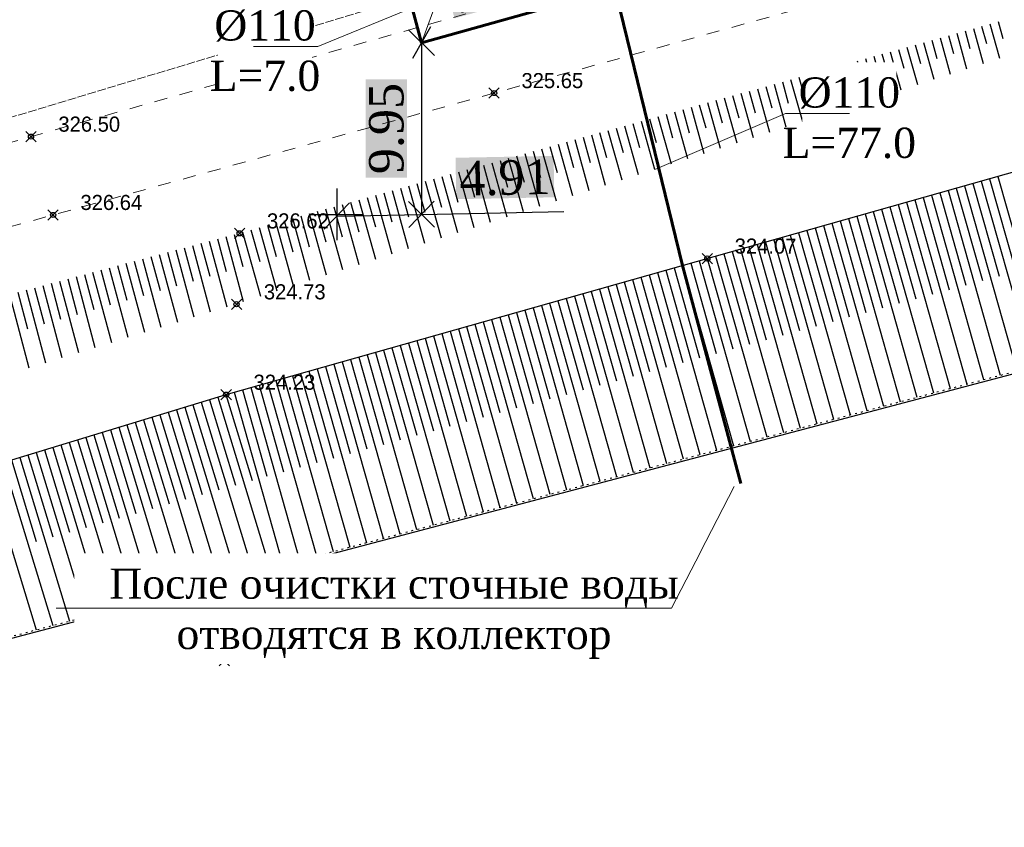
# Model space of a CAD drawing. Header units: metres. Extents: x 703769 to 722343, y 4313031 to 4317457.
# Tile 138 of 256: x 707610 to 707667, y 4313943 to 4313990. Entities that reach past the tile are written whole.
import ezdxf
from ezdxf import colors
from ezdxf.entities.mleader import LeaderData, LeaderLine
from ezdxf.math import Vec2, Vec3

# ---------------------------------------------------------------- set-up
doc = ezdxf.new("R2010")
doc.units = ezdxf.units.M
doc.header["$LTSCALE"] = 0.5
doc.header["$PDMODE"] = 35
doc.header["$PDSIZE"] = 0.3
for name, pattern in [('Auto_Street_NotBorder_Line_m1', [3, 1.5, -1.5]), ('Commnctn_Electr_VLP_High_Built_m1', [1, 1, 0]), ('Контура низ откосов  Штриховая 0.1-0.5 - - - - - - -', [0.6, 0.1, -0.5])]:
    doc.linetypes.add(name, pattern=pattern)
for name, color, linetype in [('(001) Сетка', 92, 'Continuous'), ('(004) Точки рельефа', 7, 'Continuous'), ('(027) Гидрография', 7, 'Continuous'), ('(035) Откосы', 7, 'Continuous')]:
    doc.layers.add(name, color=color, linetype=linetype)
doc.layers.add('AUTO#_ROADS_EXIST_L', color=7, linetype='Continuous', lineweight=15, true_color=0x000000)
doc.layers.add('COMMN_OBJCT_ELCTR_L', color=7, linetype='Continuous', true_color=0x000000)
doc.layers.add('ВК_В1', color=134, linetype='Continuous', lineweight=40)
doc.styles.add('D-431', font='txt')
doc.styles.add('Interproekt', font='isocpeur.ttf', dxfattribs={"width": 0.95, "oblique": 15})
doc.styles.get("Standard").update_dxf_attribs({"font": 'times.ttf'})
doc.dimstyles.new('300', dxfattribs={"dimtxt": 2, "dimasz": 1.5, "dimexe": 0, "dimexo": 0, "dimgap": 1, "dimtad": 1, "dimzin": 0, "dimdsep": 46, "dimtxsty": 'Standard', "dimblk": 'OBLIQUE', "dimcen": 0, "dimclrd": 1, "dimclre": 1, "dimclrt": 1, "dimadec": 1, "dimazin": 0, "dimtfac": 1, "dimtofl": 0, "dimtmove": 0, "dimatfit": 3, "dimfxl": 3, "dimtfill": 2, "dimtfillclr": 7, "dimtolj": 1, "dimtzin": 0, "dimlwd": 25, "dimlwe": -1, "dimarcsym": 0})

# ---------------------------------------------------------------- blocks, each defined once
blk = doc.blocks.new('Setka')
at = {"layer": '(001) Сетка'}
for p, q in [((0, 1.5), (0, -1.5)), ((-1.5, 0), (1.5, 0))]:
    blk.add_line(p, q, dxfattribs=at)
blk = doc.blocks.new('_Dot')
at = {"color": 0, "linetype": 'ByBlock', "lineweight": -2}
blk.add_line((-0.5, 0), (-1, 0), dxfattribs=at)
at = {"color": 0, "linetype": 'ByBlock', "const_width": 0.5}
blk.add_lwpolyline([(-0.25, 0, 1), (0.25, 0, 1)], format="xyb", close=True, dxfattribs=at)
blk = doc.blocks.new('_Oblique')
at = {"color": 0, "linetype": 'ByBlock', "lineweight": -2}
blk.add_line((-0.5, -0.5), (0.5, 0.5), dxfattribs=at)
blk = doc.blocks.new('*D617')
at = {"color": 1, "lineweight": 25, "transparency": 16777216}
blk.add_line((707633.375, 4313988.405), (707633.375, 4313978.456), dxfattribs=at)
at = {"layer": 'Defpoints', "color": 0, "lineweight": 40, "transparency": 16777216}
for p in [(707633.375, 4313988.405, 325.994), (707633.375, 4313978.456), (707633.375, 4313978.456)]:
    blk.add_point(p, dxfattribs=at)
at = {"color": 1, "lineweight": 25, "transparency": 16777216, "xscale": 1.5, "yscale": 1.5, "zscale": 1.5}
for p, rotation in [((707633.375, 4313988.405), 90), ((707633.375, 4313978.456), 270)]:
    blk.add_blockref('_Oblique', p, dxfattribs=dict(at, rotation=rotation))
at = {"color": 1, "lineweight": 40, "transparency": 16777216, "insert": (707631.354, 4313983.431), "char_height": 2, "attachment_point": 5, "rotation": 90, "bg_fill": 1, "box_fill_scale": 1.1, "bg_fill_color": 7, "bg_fill_true_color": 16777215, "bg_fill_transparency": 0}
blk.add_mtext('\\A1;9.95', dxfattribs=at)
blk = doc.blocks.new('*D618')
at = {"color": 1, "lineweight": 25, "transparency": 16777216}
for p, q in [((707628.465, 4313978.362), (707633.375, 4313978.456)), ((707633.375, 4313978.456), (707641.634, 4313978.615))]:
    blk.add_line(p, q, dxfattribs=at)
at = {"layer": 'Defpoints', "color": 0, "lineweight": 40, "transparency": 16777216}
for p in [(707628.465, 4313978.362), (707633.375, 4313978.456), (707633.375, 4313978.456)]:
    blk.add_point(p, dxfattribs=at)
at = {"color": 1, "lineweight": 25, "transparency": 16777216, "xscale": 1.5, "yscale": 1.5, "zscale": 1.5}
for p, rotation in [((707628.465, 4313978.362), 181.1025709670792), ((707633.375, 4313978.456), 1.102570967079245)]:
    blk.add_blockref('_Oblique', p, dxfattribs=dict(at, rotation=rotation))
at = {"color": 1, "lineweight": 40, "transparency": 16777216, "insert": (707638.215, 4313980.57), "char_height": 2, "attachment_point": 5, "rotation": 1.1026, "bg_fill": 1, "box_fill_scale": 1.1, "bg_fill_color": 7, "bg_fill_true_color": 16777215, "bg_fill_transparency": 0}
blk.add_mtext('\\A1;4.91', dxfattribs=at)
blk = doc.blocks.new('*D619')
at = {"color": 1, "lineweight": 25, "transparency": 16777216}
blk.add_line((707633.375, 4313988.405), (707644.598, 4313991.541), dxfattribs=at)
at = {"layer": 'Defpoints', "color": 0, "lineweight": 40, "transparency": 16777216}
for p in [(707644.598, 4313991.541, 324.916), (707644.598, 4313991.541), (707633.375, 4313988.405)]:
    blk.add_point(p, dxfattribs=at)
at = {"color": 1, "lineweight": 25, "transparency": 16777216, "xscale": 1.5, "yscale": 1.5, "zscale": 1.5}
for p, rotation in [((707644.598, 4313991.541), 15.6073242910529), ((707633.375, 4313988.405), 195.6073242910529)]:
    blk.add_blockref('_Oblique', p, dxfattribs=dict(at, rotation=rotation))
at = {"color": 1, "lineweight": 40, "transparency": 16777216, "insert": (707638.443, 4313991.919), "char_height": 2, "attachment_point": 5, "rotation": 15.6073, "bg_fill": 1, "box_fill_scale": 1.1, "bg_fill_color": 7, "bg_fill_true_color": 16777215, "bg_fill_transparency": 0}
blk.add_mtext('\\A1;11.65', dxfattribs=at)

msp = doc.modelspace()

# ---------------------------------------------------------------- linework, layer by layer
at = {"layer": '(027) Гидрография', "color": 4, "elevation": 319.341}
msp.add_lwpolyline([(707567.997, 4313942.938), (707572.213, 4313944.049), (707620.984, 4313956.898), (707772.66, 4313996.949), (707924.336, 4314045.143), (708024.512, 4314076.588), (708124.69, 4314111.302), (708133.047, 4314115.911), (708145.112, 4314122.565), (708157.025, 4314125.829), (708191.793, 4314145.156)], dxfattribs=at)
at = {"layer": '(035) Откосы'}
for p, q in [((707665.953, 4313987.182, 325.823), (707665.389, 4313989.206, 325.823)), ((707666.149, 4313988.338, 325.823), (707665.87, 4313989.34, 325.823)), ((707666.905, 4313987.489, 325.823), (707666.352, 4313989.474, 325.823)), ((707667.107, 4313988.625, 325.823), (707666.833, 4313989.608, 325.823)), ((707664.048, 4313986.57, 325.823), (707663.463, 4313988.67, 325.823)), ((707664.234, 4313987.763, 325.823), (707663.945, 4313988.804, 325.823)), ((707665, 4313986.876, 325.823), (707664.426, 4313988.938, 325.823)), ((707665.192, 4313988.05, 325.823), (707664.908, 4313989.072, 325.823)), ((707662.144, 4313985.957, 325.823), (707661.538, 4313988.133, 325.823)), ((707662.319, 4313987.189, 325.823), (707662.019, 4313988.267, 325.823)), ((707663.096, 4313986.263, 325.823), (707662.5, 4313988.402, 325.823)), ((707663.277, 4313987.476, 325.823), (707662.982, 4313988.536, 325.823)), ((707660.239, 4313985.344, 325.823), (707659.612, 4313987.597, 325.823)), ((707660.404, 4313986.614, 325.823), (707660.093, 4313987.731, 325.823)), ((707661.191, 4313985.65, 325.823), (707660.575, 4313987.865, 325.823)), ((707661.362, 4313986.902, 325.823), (707661.056, 4313987.999, 325.823)), ((707657.532, 4313985.753, 325.823), (707657.205, 4313986.927, 325.823)), ((707658.335, 4313984.731, 325.823), (707657.686, 4313987.061, 325.823)), ((707658.489, 4313986.04, 325.823), (707658.168, 4313987.195, 325.823)), ((707659.287, 4313985.038, 325.823), (707658.649, 4313987.329, 325.823)), ((707659.447, 4313986.327, 325.823), (707659.13, 4313987.463, 325.823)), ((707655.617, 4313985.178, 325.823), (707655.279, 4313986.391, 325.823)), ((707656.43, 4313984.119, 325.823), (707655.761, 4313986.525, 325.823)), ((707656.574, 4313985.465, 325.823), (707656.242, 4313986.659, 325.823)), ((707657.383, 4313984.425, 325.823), (707656.723, 4313986.793, 325.823)), ((707653.702, 4313984.604, 325.823), (707653.353, 4313985.854, 325.823)), ((707654.526, 4313983.506, 325.823), (707653.835, 4313985.988, 325.823)), ((707654.659, 4313984.891, 325.823), (707654.316, 4313986.123, 325.823)), ((707655.478, 4313983.812, 325.823), (707654.798, 4313986.257, 325.823)), ((707651.787, 4313984.029, 325.823), (707651.428, 4313985.318, 325.823)), ((707652.622, 4313982.893, 325.823), (707651.909, 4313985.452, 325.823)), ((707652.744, 4313984.316, 325.823), (707652.391, 4313985.586, 325.823)), ((707653.574, 4313983.2, 325.823), (707652.872, 4313985.72, 325.823)), ((707649.765, 4313981.974, 325.823), (707649.021, 4313984.648, 325.823)), ((707649.872, 4313983.455, 325.823), (707649.502, 4313984.782, 325.823)), ((707650.717, 4313982.281, 325.823), (707649.983, 4313984.916, 325.823)), ((707650.829, 4313983.742, 325.823), (707650.465, 4313985.05, 325.823)), ((707651.669, 4313982.587, 325.823), (707650.946, 4313985.184, 325.823)), ((707647.861, 4313981.362, 325.823), (707647.095, 4313984.112, 325.823)), ((707647.957, 4313982.88, 325.823), (707647.576, 4313984.246, 325.823)), ((707648.813, 4313981.668, 325.823), (707648.058, 4313984.38, 325.823)), ((707648.914, 4313983.168, 325.823), (707648.539, 4313984.514, 325.823)), ((707645.956, 4313980.749, 325.823), (707645.169, 4313983.575, 325.823)), ((707646.042, 4313982.306, 325.823), (707645.651, 4313983.709, 325.823)), ((707646.908, 4313981.055, 325.823), (707646.132, 4313983.844, 325.823)), ((707646.999, 4313982.593, 325.823), (707646.614, 4313983.978, 325.823)), ((707644.052, 4313980.136, 325.823), (707643.244, 4313983.039, 325.823)), ((707644.126, 4313981.731, 325.823), (707643.725, 4313983.173, 325.823)), ((707645.004, 4313980.443, 325.823), (707644.206, 4313983.307, 325.823)), ((707645.084, 4313982.019, 325.823), (707644.688, 4313983.441, 325.823)), ((707641.254, 4313980.87, 325.823), (707640.836, 4313982.369, 325.823)), ((707642.147, 4313979.524, 325.823), (707641.318, 4313982.503, 325.823)), ((707642.211, 4313981.157, 325.823), (707641.799, 4313982.637, 325.823)), ((707643.1, 4313979.83, 325.823), (707642.281, 4313982.771, 325.823)), ((707643.169, 4313981.444, 325.823), (707642.762, 4313982.905, 325.823)), ((707639.339, 4313980.295, 325.823), (707638.911, 4313981.833, 325.823)), ((707640.243, 4313978.911, 325.823), (707639.392, 4313981.967, 325.823)), ((707640.296, 4313980.582, 325.823), (707639.874, 4313982.101, 325.823)), ((707641.195, 4313979.217, 325.823), (707640.355, 4313982.235, 325.823)), ((707637.424, 4313979.721, 325.823), (707636.985, 4313981.296, 325.823)), ((707638.339, 4313978.298, 325.823), (707637.466, 4313981.43, 325.823)), ((707638.381, 4313980.008, 325.823), (707637.948, 4313981.565, 325.823)), ((707639.291, 4313978.605, 325.823), (707638.429, 4313981.699, 325.823)), ((707635.509, 4313979.146, 325.823), (707635.059, 4313980.76, 325.823)), ((707636.434, 4313977.686, 325.823), (707635.541, 4313980.894, 325.823)), ((707636.466, 4313979.434, 325.823), (707636.022, 4313981.028, 325.823)), ((707637.386, 4313977.992, 325.823), (707636.504, 4313981.162, 325.823)), ((707666.788, 4313980.659, 323.57), (707669.829, 4313969.899, 323.57)), ((707633.578, 4313976.767, 325.823), (707632.652, 4313980.09, 325.823)), ((707633.594, 4313978.572, 325.823), (707633.134, 4313980.224, 325.823)), ((707634.53, 4313977.073, 325.823), (707633.615, 4313980.358, 325.823)), ((707634.551, 4313978.859, 325.823), (707634.097, 4313980.492, 325.823)), ((707635.482, 4313977.379, 325.823), (707634.578, 4313980.626, 325.823)), ((707664.863, 4313980.115, 323.57), (707667.895, 4313969.389, 323.57)), ((707665.344, 4313980.251, 323.57), (707666.861, 4313974.884, 323.57)), ((707665.825, 4313980.387, 323.57), (707668.862, 4313969.644, 323.57)), ((707666.306, 4313980.523, 323.57), (707667.826, 4313975.147, 323.57)), ((707631.673, 4313976.154, 325.823), (707630.727, 4313979.554, 325.823)), ((707631.679, 4313977.997, 325.823), (707631.208, 4313979.688, 325.823)), ((707632.625, 4313976.46, 325.823), (707631.689, 4313979.822, 325.823)), ((707632.636, 4313978.285, 325.823), (707632.171, 4313979.956, 325.823)), ((707662.938, 4313979.571, 323.57), (707665.961, 4313968.878, 323.57)), ((707663.42, 4313979.707, 323.57), (707664.932, 4313974.356, 323.57)), ((707663.901, 4313979.843, 323.57), (707666.928, 4313969.133, 323.57)), ((707664.382, 4313979.979, 323.57), (707665.897, 4313974.62, 323.57)), ((707629.769, 4313975.541, 325.823), (707628.801, 4313979.017, 325.823)), ((707629.764, 4313977.423, 325.823), (707629.282, 4313979.151, 325.823)), ((707630.721, 4313975.848, 325.823), (707629.764, 4313979.286, 325.823)), ((707630.721, 4313977.71, 325.823), (707630.245, 4313979.42, 325.823)), ((707661.014, 4313979.027, 323.57), (707664.027, 4313968.367, 323.57)), ((707661.495, 4313979.163, 323.57), (707663.003, 4313973.829, 323.57)), ((707661.976, 4313979.299, 323.57), (707664.994, 4313968.623, 323.57)), ((707662.457, 4313979.435, 323.57), (707663.968, 4313974.093, 323.57)), ((707627.864, 4313974.929, 325.823), (707626.875, 4313978.481, 325.823)), ((707627.849, 4313976.848, 325.823), (707627.357, 4313978.615, 325.823)), ((707628.817, 4313975.235, 325.823), (707627.838, 4313978.749, 325.823)), ((707628.806, 4313977.136, 325.823), (707628.319, 4313978.883, 325.823)), ((707659.089, 4313978.483, 323.57), (707662.093, 4313967.857, 323.57)), ((707659.571, 4313978.619, 323.57), (707661.074, 4313973.302, 323.57)), ((707660.052, 4313978.755, 323.57), (707663.06, 4313968.112, 323.57)), ((707660.533, 4313978.891, 323.57), (707662.038, 4313973.565, 323.57)), ((707624.976, 4313975.987, 325.823), (707624.468, 4313977.811, 325.823)), ((707625.96, 4313974.316, 325.823), (707624.95, 4313977.945, 325.823)), ((707625.934, 4313976.274, 325.823), (707625.431, 4313978.079, 325.823)), ((707626.912, 4313974.622, 325.823), (707625.912, 4313978.213, 325.823)), ((707626.891, 4313976.561, 325.823), (707626.394, 4313978.347, 325.823)), ((707656.684, 4313977.803, 323.57), (707658.18, 4313972.51, 323.57)), ((707657.165, 4313977.939, 323.57), (707660.159, 4313967.346, 323.57)), ((707657.646, 4313978.075, 323.57), (707659.144, 4313972.774, 323.57)), ((707658.127, 4313978.211, 323.57), (707661.126, 4313967.601, 323.57)), ((707658.608, 4313978.347, 323.57), (707660.109, 4313973.038, 323.57)), ((707623.041, 4313975.408, 325.823), (707622.542, 4313977.278, 325.823)), ((707624.056, 4313973.703, 325.823), (707623.024, 4313977.409, 325.823)), ((707624.019, 4313975.7, 325.823), (707623.505, 4313977.543, 325.823)), ((707625.008, 4313974.009, 325.823), (707623.987, 4313977.677, 325.823)), ((707654.759, 4313977.259, 323.57), (707656.25, 4313971.983, 323.57)), ((707655.24, 4313977.395, 323.57), (707658.225, 4313966.835, 323.57)), ((707655.721, 4313977.531, 323.57), (707657.215, 4313972.247, 323.57)), ((707656.203, 4313977.667, 323.57), (707659.192, 4313967.091, 323.57)), ((707621.121, 4313974.85, 325.823), (707620.61, 4313976.762, 325.823)), ((707622.109, 4313973.084, 325.823), (707621.093, 4313976.891, 325.823)), ((707622.082, 4313975.126, 325.823), (707621.576, 4313977.02, 325.823)), ((707623.064, 4313973.384, 325.823), (707622.059, 4313977.149, 325.823)), ((707652.835, 4313976.714, 323.57), (707654.321, 4313971.456, 323.57)), ((707653.316, 4313976.85, 323.57), (707656.291, 4313966.325, 323.57)), ((707653.797, 4313976.986, 323.57), (707655.286, 4313971.719, 323.57)), ((707654.278, 4313977.122, 323.57), (707657.258, 4313966.58, 323.57)), ((707619.242, 4313972.2, 325.823), (707618.196, 4313976.118, 325.823)), ((707619.199, 4313974.297, 325.823), (707618.679, 4313976.247, 325.823)), ((707620.198, 4313972.495, 325.823), (707619.162, 4313976.375, 325.823)), ((707620.16, 4313974.573, 325.823), (707619.645, 4313976.504, 325.823)), ((707621.154, 4313972.79, 325.823), (707620.127, 4313976.633, 325.823)), ((707650.91, 4313976.17, 323.57), (707652.392, 4313970.928, 323.57)), ((707651.391, 4313976.306, 323.57), (707654.357, 4313965.814, 323.57)), ((707651.872, 4313976.442, 323.57), (707653.357, 4313971.192, 323.57)), ((707652.353, 4313976.578, 323.57), (707655.324, 4313966.069, 323.57)), ((707617.33, 4313971.611, 325.823), (707616.265, 4313975.602, 325.823)), ((707617.278, 4313973.745, 325.823), (707616.748, 4313975.731, 325.823)), ((707618.286, 4313971.906, 325.823), (707617.23, 4313975.86, 325.823)), ((707618.239, 4313974.021, 325.823), (707617.713, 4313975.989, 325.823)), ((707648.985, 4313975.626, 323.57), (707650.463, 4313970.401, 323.57)), ((707649.467, 4313975.762, 323.57), (707652.423, 4313965.303, 323.57)), ((707649.948, 4313975.898, 323.57), (707651.427, 4313970.665, 323.57)), ((707650.429, 4313976.034, 323.57), (707653.39, 4313965.559, 323.57)), ((707614.396, 4313972.916, 325.823), (707613.851, 4313974.958, 325.823)), ((707615.419, 4313971.022, 325.823), (707614.333, 4313975.086, 325.823)), ((707615.356, 4313973.192, 325.823), (707614.816, 4313975.215, 325.823)), ((707616.374, 4313971.316, 325.823), (707615.299, 4313975.344, 325.823)), ((707616.317, 4313973.468, 325.823), (707615.782, 4313975.473, 325.823)), ((707646.58, 4313974.946, 323.57), (707649.522, 4313964.537, 323.57)), ((707647.061, 4313975.082, 323.57), (707648.533, 4313969.874, 323.57)), ((707647.542, 4313975.218, 323.57), (707650.489, 4313964.793, 323.57)), ((707648.023, 4313975.354, 323.57), (707649.498, 4313970.137, 323.57)), ((707648.504, 4313975.49, 323.57), (707651.456, 4313965.048, 323.57)), ((707612.474, 4313972.363, 325.823), (707611.919, 4313974.442, 325.823)), ((707613.507, 4313970.432, 325.823), (707612.402, 4313974.571, 325.823)), ((707613.435, 4313972.64, 325.823), (707612.885, 4313974.7, 325.823)), ((707614.463, 4313970.727, 325.823), (707613.368, 4313974.829, 325.823)), ((707644.655, 4313974.402, 323.57), (707647.588, 4313964.027, 323.57)), ((707645.136, 4313974.538, 323.57), (707646.604, 4313969.346, 323.57)), ((707645.617, 4313974.674, 323.57), (707648.555, 4313964.282, 323.57)), ((707646.099, 4313974.81, 323.57), (707647.569, 4313969.61, 323.57)), ((707610.64, 4313969.548, 325.823), (707609.505, 4313973.797, 325.823)), ((707610.553, 4313971.811, 325.823), (707609.988, 4313973.926, 325.823)), ((707611.595, 4313969.843, 325.823), (707610.471, 4313974.055, 325.823)), ((707611.513, 4313972.087, 325.823), (707610.954, 4313974.184, 325.823)), ((707612.551, 4313970.138, 325.823), (707611.436, 4313974.313, 325.823)), ((707642.731, 4313973.858, 323.57), (707645.654, 4313963.516, 323.57)), ((707643.212, 4313973.994, 323.57), (707644.675, 4313968.819, 323.57)), ((707643.693, 4313974.13, 323.57), (707646.621, 4313963.771, 323.57)), ((707644.174, 4313974.266, 323.57), (707645.639, 4313969.083, 323.57)), ((707640.806, 4313973.314, 323.57), (707643.72, 4313963.005, 323.57)), ((707641.287, 4313973.45, 323.57), (707642.746, 4313968.292, 323.57)), ((707641.768, 4313973.586, 323.57), (707644.687, 4313963.261, 323.57)), ((707642.25, 4313973.722, 323.57), (707643.71, 4313968.555, 323.57)), ((707638.882, 4313972.77, 323.57), (707641.786, 4313962.495, 323.57)), ((707639.363, 4313972.906, 323.57), (707640.816, 4313967.764, 323.57)), ((707639.844, 4313973.042, 323.57), (707642.753, 4313962.75, 323.57)), ((707640.325, 4313973.178, 323.57), (707641.781, 4313968.028, 323.57)), ((707636.476, 4313972.09, 323.57), (707637.922, 4313966.973, 323.57)), ((707636.957, 4313972.226, 323.57), (707639.852, 4313961.984, 323.57)), ((707637.438, 4313972.362, 323.57), (707638.887, 4313967.237, 323.57)), ((707637.919, 4313972.498, 323.57), (707640.819, 4313962.239, 323.57)), ((707638.4, 4313972.634, 323.57), (707639.852, 4313967.5, 323.57)), ((707634.551, 4313971.546, 323.57), (707635.993, 4313966.446, 323.57)), ((707635.032, 4313971.682, 323.57), (707637.918, 4313961.473, 323.57)), ((707635.514, 4313971.818, 323.57), (707636.958, 4313966.709, 323.57)), ((707635.995, 4313971.954, 323.57), (707638.885, 4313961.728, 323.57)), ((707632.627, 4313971.002, 323.57), (707634.064, 4313965.918, 323.57)), ((707633.108, 4313971.138, 323.57), (707635.984, 4313960.962, 323.57)), ((707633.589, 4313971.274, 323.57), (707635.028, 4313966.182, 323.57)), ((707634.07, 4313971.41, 323.57), (707636.951, 4313961.218, 323.57)), ((707630.702, 4313970.458, 323.57), (707632.135, 4313965.391, 323.57)), ((707631.183, 4313970.594, 323.57), (707634.05, 4313960.452, 323.57)), ((707631.664, 4313970.73, 323.57), (707633.099, 4313965.655, 323.57)), ((707632.146, 4313970.866, 323.57), (707635.017, 4313960.707, 323.57)), ((707628.778, 4313969.914, 323.57), (707630.205, 4313964.864, 323.57)), ((707629.259, 4313970.05, 323.57), (707632.116, 4313959.941, 323.57)), ((707629.74, 4313970.186, 323.57), (707631.17, 4313965.127, 323.57)), ((707630.221, 4313970.322, 323.57), (707633.083, 4313960.196, 323.57)), ((707626.372, 4313969.234, 323.57), (707629.215, 4313959.175, 323.57)), ((707626.853, 4313969.37, 323.57), (707628.276, 4313964.336, 323.57)), ((707627.334, 4313969.506, 323.57), (707630.182, 4313959.43, 323.57)), ((707627.815, 4313969.642, 323.57), (707629.241, 4313964.6, 323.57)), ((707628.296, 4313969.778, 323.57), (707631.149, 4313959.686, 323.57)), ((707624.447, 4313968.69, 323.57), (707627.281, 4313958.664, 323.57)), ((707624.929, 4313968.826, 323.57), (707626.347, 4313963.809, 323.57)), ((707625.41, 4313968.962, 323.57), (707628.248, 4313958.92, 323.57)), ((707625.891, 4313969.098, 323.57), (707627.311, 4313964.073, 323.57)), ((707622.523, 4313968.146, 323.57), (707625.347, 4313958.154, 323.57)), ((707623.004, 4313968.282, 323.57), (707624.417, 4313963.282, 323.57)), ((707623.485, 4313968.418, 323.57), (707626.314, 4313958.409, 323.57)), ((707623.966, 4313968.554, 323.57), (707625.382, 4313963.545, 323.57)), ((707620.607, 4313967.573, 323.57), (707623.613, 4313957.696, 323.57)), ((707621.085, 4313967.718, 323.57), (707622.591, 4313962.771, 323.57)), ((707621.563, 4313967.864, 323.57), (707624.581, 4313957.951, 323.57)), ((707622.042, 4313968.009, 323.57), (707623.553, 4313963.044, 323.57)), ((707618.693, 4313966.99, 323.57), (707621.678, 4313957.185, 323.57)), ((707619.172, 4313967.136, 323.57), (707620.667, 4313962.224, 323.57)), ((707619.65, 4313967.281, 323.57), (707622.646, 4313957.44, 323.57)), ((707620.128, 4313967.427, 323.57), (707621.629, 4313962.498, 323.57)), ((707616.78, 4313966.408, 323.57), (707619.743, 4313956.675, 323.57)), ((707617.259, 4313966.553, 323.57), (707618.743, 4313961.678, 323.57)), ((707617.737, 4313966.699, 323.57), (707620.711, 4313956.929, 323.57)), ((707618.215, 4313966.845, 323.57), (707619.705, 4313961.951, 323.57)), ((707614.867, 4313965.825, 323.57), (707617.808, 4313956.165, 323.57)), ((707615.345, 4313965.971, 323.57), (707616.818, 4313961.132, 323.57)), ((707615.824, 4313966.117, 323.57), (707618.775, 4313956.42, 323.57)), ((707616.302, 4313966.262, 323.57), (707617.78, 4313961.405, 323.57)), ((707612.954, 4313965.243, 323.57), (707615.872, 4313955.655, 323.57)), ((707613.432, 4313965.389, 323.57), (707614.894, 4313960.585, 323.57)), ((707613.91, 4313965.534, 323.57), (707616.84, 4313955.91, 323.57)), ((707614.389, 4313965.68, 323.57), (707615.856, 4313960.858, 323.57)), ((707611.04, 4313964.661, 323.57), (707613.937, 4313955.145, 323.57)), ((707611.519, 4313964.806, 323.57), (707612.97, 4313960.039, 323.57)), ((707611.997, 4313964.952, 323.57), (707614.905, 4313955.4, 323.57)), ((707612.475, 4313965.097, 323.57), (707613.932, 4313960.312, 323.57)), ((707609.605, 4313964.224, 323.57), (707611.045, 4313959.493, 323.57)), ((707610.084, 4313964.369, 323.57), (707612.969, 4313954.89, 323.57)), ((707610.562, 4313964.515, 323.57), (707612.007, 4313959.766, 323.57)), ((707608.17, 4313963.787, 323.57), (707611.034, 4313954.38, 323.57)), ((707609.127, 4313964.078, 323.57), (707612.001, 4313954.635, 323.57))]:
    msp.add_line(p, q, dxfattribs=at)
at = {"layer": '(035) Откосы', "elevation": 323.57, "flags": 128}
msp.add_lwpolyline([(707565.599, 4313950.829), (707622.053, 4313968.013), (707672.002, 4313982.133), (707718.643, 4313996.565), (707813.86, 4314023.834), (707881.96, 4314043.723), (707919.958, 4314056.418), (707981.907, 4314074.04), (708022.015, 4314086.08), (708079.55, 4314104.1), (708133.435, 4314126.405), (708145.499, 4314129.589), (708145.779, 4314129.735)], dxfattribs=at)
at = {"layer": '(035) Откосы', "linetype": 'Контура низ откосов  Штриховая 0.1-0.5 - - - - - - -', "elevation": 319.341}
msp.add_lwpolyline([(707567.972, 4313943.035), (707572.188, 4313944.146), (707620.959, 4313956.995), (707772.632, 4313997.046), (707924.306, 4314045.238), (708024.481, 4314076.683), (708124.649, 4314111.394), (708132.999, 4314115.999), (708145.074, 4314122.659), (708145.285, 4314122.716)], dxfattribs=at)
at = {"color": 7, "lineweight": 60, "flags": 128}
msp.add_lwpolyline([(708240.115, 4314986.119), (708237.465, 4314926.667), (708235.809, 4314899.895), (708234.498, 4314869.618), (708230.06, 4314781.67), (708228.958, 4314757.378), (708223.359, 4314737.037), (708204.558, 4314523.813), (708196.059, 4314424.814), (708184.899, 4314294.752), (708174.557, 4314166.154), (708168.436, 4314154.821), (708168.436, 4314154.821), (708086.138, 4314125.895), (708037.269, 4314109.069), (708002.488, 4314098.284), (708002.488, 4314098.284), (707913.651, 4314069.236), (707865.757, 4314055.085), (707817.896, 4314040.633), (707721.771, 4314013.098), (707673.615, 4313999.646), (707633.375, 4313988.405), (707625.006, 4314019.638)], dxfattribs=at)
at = {"color": 0, "linetype": 'ByBlock', "lineweight": -2, "transparency": 16777216}
for p in [(707637.587, 4313985.486, 325.646), (707610.74, 4313982.963, 326.501), (707612.02, 4313978.424, 326.642), (707622.834, 4313977.356, 326.616), (707649.948, 4313975.898, 324.069), (707622.653, 4313973.252, 324.727), (707622.053, 4313968.013, 324.227), (707620.959, 4313956.995, 319.648), (707621.941, 4313952.603, 319.916)]:
    msp.add_point(p, dxfattribs=at)
at = {"layer": 'AUTO#_ROADS_EXIST_L', "linetype": 'Auto_Street_NotBorder_Line_m1', "lineweight": 15, "flags": 128}
for points, elevation in [([(708144.126, 4314101.66), (708144.126, 4314101.66), (708147.799, 4314155.94), (708135.298, 4314148.952), (708115.34, 4314135.075), (708068.41, 4314115.297), (708018.295, 4314097.841), (707981.449, 4314086.907), (707918.088, 4314066.26), (707879.635, 4314055.103), (707812.555, 4314033.812), (707561.451, 4313964.457)], 325.994), ([(707560.163, 4313968.689), (707811.659, 4314039.666), (707878.313, 4314059.979), (707916.666, 4314070.819), (707980.147, 4314093.007), (708015.887, 4314103.951), (708066.59, 4314120.619), (708112.982, 4314139.251), (708121.867, 4314146.398), (708120.084, 4314150.677), (708114.106, 4314153.103)], 325.99)]:
    msp.add_lwpolyline(points, dxfattribs=dict(at, elevation=elevation))
at = {"layer": 'COMMN_OBJCT_ELCTR_L', "linetype": 'Commnctn_Electr_VLP_High_Built_m1', "lineweight": 20, "elevation": 326.168, "flags": 128}
msp.add_lwpolyline([(707559.857, 4313969.694), (707591.057, 4313978.499), (707653.95, 4313997.449), (707719.826, 4314017.456), (707783.035, 4314036.883), (707846.224, 4314056.716), (707914.765, 4314078.05), (707979.96, 4314098.279), (708042.477, 4314117.716), (708135.818, 4314146.539), (708166.739, 4314158.079), (708194.357, 4314168.719), (708173.508, 4314249.294)], dxfattribs=at)

# ---------------------------------------------------------------- block references
at = {"layer": '(001) Сетка'}
msp.add_blockref('Setka', (707628.465, 4313978.456), dxfattribs=at)

# ---------------------------------------------------------------- texts
at = {"layer": '(004) Точки рельефа', "style": 'D-431'}
for s, p in [('325.65', (707639.173, 4313985.771, 325.646)), ('326.50', (707612.326, 4313983.248, 326.501)), ('326.64', (707613.606, 4313978.71, 326.642)), ('326.62', (707624.42, 4313977.641, 326.616)), ('324.07', (707651.534, 4313976.181, 324.069)), ('324.73', (707624.239, 4313973.531, 324.727)), ('324.23', (707623.639, 4313968.292, 324.227)), ('319.65', (707622.545, 4313957.28, 319.648)), ('319.92', (707623.527, 4313952.887, 319.916))]:
    msp.add_text(s, height=0.875, dxfattribs=at).set_placement(p)

# ---------------------------------------------------------------- dimensions: what is measured, and where the dimension line sits
at = {"color": 1, "lineweight": 40}
dim = msp.add_aligned_dim(p1=(707628.465, 4313978.362), p2=(707633.375, 4313978.456), distance=0, dimstyle='300', dxfattribs=at)
dim.commit()
dim.dimension.update_dxf_attribs({"geometry": '*D618', "text_midpoint": (707638.215, 4313980.57)})

# ---------------------------------------------------------------- next in the draw order: leaders
at = {"layer": 'ВК_В1', "color": 7, "lineweight": 13}
ml = msp.add_multileader_mtext('Standard', dxfattribs=at)
ml.set_content('{\\fTimes New Roman|b0|i0|c204|p18;\\Q0;\\W1;УП-\\fTimes New Roman|b0|i0|c0|p18;11}', color=7, style='Interproekt')
ml.set_leader_properties(color=256, linetype='Continuous', lineweight=13)
ml.set_arrow_properties(name='DOT')
ml.build(insert=Vec2(0, 0))
ml.multileader.update_dxf_attribs({"text_left_attachment_type": 6, "text_right_attachment_type": 6, "dogleg_length": 0, "arrow_head_size": 0.00144})
ctx = ml.context
ctx.base_point, ctx.char_height, ctx.arrow_head_size, ctx.landing_gap_size, ctx.plane_origin = Vec3(707635.321, 4313993.733, 325.994), 1.75, 0.00144, 0.0008, Vec3(708494.442, 4314020.317, 325.994)
ctx.left_attachment, ctx.right_attachment, ctx.text_align_type = 6, 6, 1
notes = []
notes.append((ctx, [(0, (1, 1, 0), (707635.321, 4313993.733, 325.994), (1, 0), 0, [(0, [(707633.375, 4313988.405, 325.994)], 0, [])])]))
ctx.mtext.insert, ctx.mtext.rotation, ctx.mtext.width, ctx.mtext.alignment, ctx.mtext.flow_direction = Vec3(707638.717, 4313995.833, 325.994), 6.283185, 3.59135, 2, 5
ctx.mtext.has_bg_fill, ctx.mtext.bg_color, ctx.mtext.bg_scale_factor, ctx.mtext.bg_transparency, ctx.mtext.use_window_bg_color = 1, -1027028792, 1.5, 0, 1
for ctx, leaders in notes:
    for number, flags, end, landing, length, lines in leaders:
        leader = LeaderData()
        leader.index, (leader.has_last_leader_line, leader.has_dogleg_vector, leader.attachment_direction) = number, flags
        leader.last_leader_point, leader.dogleg_vector, leader.dogleg_length = Vec3(end), Vec3(landing), length
        for number, points, colour, breaks in lines:
            line = LeaderLine()
            line.index, line.vertices, line.color, line.breaks = number, Vec3.list(points), colors.encode_raw_color(colour), breaks
            leader.lines.append(line)
        ctx.leaders.append(leader)

# ---------------------------------------------------------------- next in the draw order: linework, layer by layer
at = {"color": 7, "lineweight": 60, "elevation": 324.916, "flags": 128}
msp.add_lwpolyline([(707627.549, 4314038.494), (707626.752, 4314038.28), (707627.431, 4314035.746), (707632.729, 4314037.224), (707636.616, 4314022.718), (707640.685, 4314007.531), (707643.897, 4313994.42), (707648.504, 4313975.49), (707651.889, 4313962.858)], dxfattribs=at)

# ---------------------------------------------------------------- next in the draw order: leaders
at = {"layer": 'ВК_В1', "color": 7, "lineweight": 13}
ml = msp.add_multileader_mtext('Standard', dxfattribs=at)
ml.set_content('{\\fTimes New Roman|b0|i0|c204|p18;\\Q0;\\W1;%%C\\fTimes New Roman|b0|i0|c0|p18;11\\fTimes New Roman|b0|i0|c204|p18;0\\fTimes New Roman|b0|i0|c0|p18;\\P\\fTimes New Roman|b0|i0|c204|p18;L=\\fTimes New Roman|b0|i0|c0|p18;7\\fTimes New Roman|b0|i0|c204|p18;.0}', color=7, style='Interproekt')
ml.set_leader_properties(color=256, linetype='Continuous', lineweight=13)
ml.set_arrow_properties(name='DOT')
ml.build(insert=Vec2(0, 0))
ml.multileader.update_dxf_attribs({"text_left_attachment_type": 6, "text_right_attachment_type": 6, "dogleg_length": 0, "arrow_head_size": 0.00144})
ctx = ml.context
ctx.base_point, ctx.char_height, ctx.arrow_head_size, ctx.landing_gap_size, ctx.plane_origin = Vec3(707621.244, 4313988.181, 325.99), 1.75, 0.00144, 0.0008, Vec3(708491.388, 4314031.733, 325.99)
ctx.left_attachment, ctx.right_attachment, ctx.text_align_type = 6, 6, 1
notes = []
notes.append((ctx, [(1, (1, 1, 0), (707627.367, 4313988.181, 325.99), (-1, 0), 0, [(0, [(707632.835, 4313990.42, 325.99)], 0, [])])]))
ctx.mtext.insert, ctx.mtext.rotation, ctx.mtext.width, ctx.mtext.alignment, ctx.mtext.flow_direction = Vec3(707624.305, 4313990.281, 325.99), 6.283185, 3.68501, 2, 5
ctx.mtext.has_bg_fill, ctx.mtext.bg_color, ctx.mtext.bg_scale_factor, ctx.mtext.bg_transparency, ctx.mtext.use_window_bg_color = 1, -1027028792, 1.5, 0, 1
ml = msp.add_multileader_mtext('Standard', dxfattribs=at)
ml.set_content('{\\fTimes New Roman|b0|i0|c204|p18;\\Q0;\\W1;%%C\\fTimes New Roman|b0|i0|c0|p18;11\\fTimes New Roman|b0|i0|c204|p18;0\\fTimes New Roman|b0|i0|c0|p18;\\P\\fTimes New Roman|b0|i0|c204|p18;L=\\fTimes New Roman|b0|i0|c0|p18;77\\fTimes New Roman|b0|i0|c204|p18;.0}', color=7, style='Interproekt')
ml.set_leader_properties(color=256, linetype='Continuous', lineweight=13)
ml.set_arrow_properties(name='DOT')
ml.build(insert=Vec2(0, 0))
ml.multileader.update_dxf_attribs({"text_left_attachment_type": 6, "text_right_attachment_type": 6, "dogleg_length": 0, "arrow_head_size": 0.00144})
ctx = ml.context
ctx.base_point, ctx.char_height, ctx.arrow_head_size, ctx.landing_gap_size, ctx.plane_origin = Vec3(707654.473, 4313984.295, 325.823), 1.75, 0.00144, 0.0008, Vec3(708525.909, 4314027.846, 325.823)
ctx.left_attachment, ctx.right_attachment, ctx.text_align_type = 6, 6, 1
notes.append((ctx, [(0, (1, 1, 0), (707654.473, 4313984.295, 325.823), (1, 0), 0, [(0, [(707646.908, 4313981.055, 325.823)], 0, [])])]))
ctx.mtext.insert, ctx.mtext.rotation, ctx.mtext.width, ctx.mtext.alignment, ctx.mtext.flow_direction = Vec3(707658.181, 4313986.395, 325.823), 6.283185, 3.68501, 2, 5
ctx.mtext.has_bg_fill, ctx.mtext.bg_color, ctx.mtext.bg_scale_factor, ctx.mtext.bg_transparency, ctx.mtext.use_window_bg_color = 1, -1027028792, 1.5, 0, 1
ml = msp.add_multileader_mtext('Standard', dxfattribs=at)
ml.set_content('{\\fTimes New Roman|b0|i0|c204|p18;\\Q0;\\W1;После очистки сточные воды отводятся в коллектор}', color=7, style='Interproekt')
ml.set_leader_properties(color=256, linetype='Continuous', lineweight=13)
ml.set_arrow_properties(name='DOT')
ml.build(insert=Vec2(0, 0))
ml.multileader.update_dxf_attribs({"text_left_attachment_type": 6, "text_right_attachment_type": 6, "dogleg_length": 0, "arrow_head_size": 0.00144})
ctx = ml.context
ctx.base_point, ctx.char_height, ctx.arrow_head_size, ctx.landing_gap_size, ctx.plane_origin = Vec3(707615.704, 4313955.632, 323.57), 1.75, 0.00144, 0.0008, Vec3(708512.578, 4313994.601, 323.57)
ctx.left_attachment, ctx.right_attachment, ctx.text_align_type = 6, 6, 1
notes.append((ctx, [(1, (1, 1, 0), (707647.865, 4313955.632, 323.57), (-1, 0), 0, [(0, [(707651.511, 4313962.69, 323.57)], 0, [])])]))
ctx.mtext.insert, ctx.mtext.rotation, ctx.mtext.width, ctx.mtext.alignment, ctx.mtext.flow_direction = Vec3(707631.785, 4313957.935, 323.57), 6.283185, 35.3174, 2, 5
ctx.mtext.has_bg_fill, ctx.mtext.bg_color, ctx.mtext.bg_scale_factor, ctx.mtext.bg_transparency, ctx.mtext.use_window_bg_color = 1, -1027028792, 1.5, 0, 1
for ctx, leaders in notes:
    for number, flags, end, landing, length, lines in leaders:
        leader = LeaderData()
        leader.index, (leader.has_last_leader_line, leader.has_dogleg_vector, leader.attachment_direction) = number, flags
        leader.last_leader_point, leader.dogleg_vector, leader.dogleg_length = Vec3(end), Vec3(landing), length
        for number, points, colour, breaks in lines:
            line = LeaderLine()
            line.index, line.vertices, line.color, line.breaks = number, Vec3.list(points), colors.encode_raw_color(colour), breaks
            leader.lines.append(line)
        ctx.leaders.append(leader)

# ---------------------------------------------------------------- next in the draw order: dimensions: what is measured, and where the dimension line sits
at = {"color": 1, "lineweight": 40}
for p1, p2, picture, middle in [((707633.375, 4313988.405), (707644.598, 4313991.541, 324.916), '*D619', (707638.443, 4313991.919)), ((707633.375, 4313988.405, 325.994), (707633.375, 4313978.456), '*D617', (707631.354, 4313983.431))]:
    dim = msp.add_aligned_dim(p1=p1, p2=p2, distance=0, dimstyle='300', dxfattribs=at)
    dim.commit()
    dim.dimension.update_dxf_attribs({"geometry": picture, "text_midpoint": middle})

doc.saveas('drawing.dxf')
